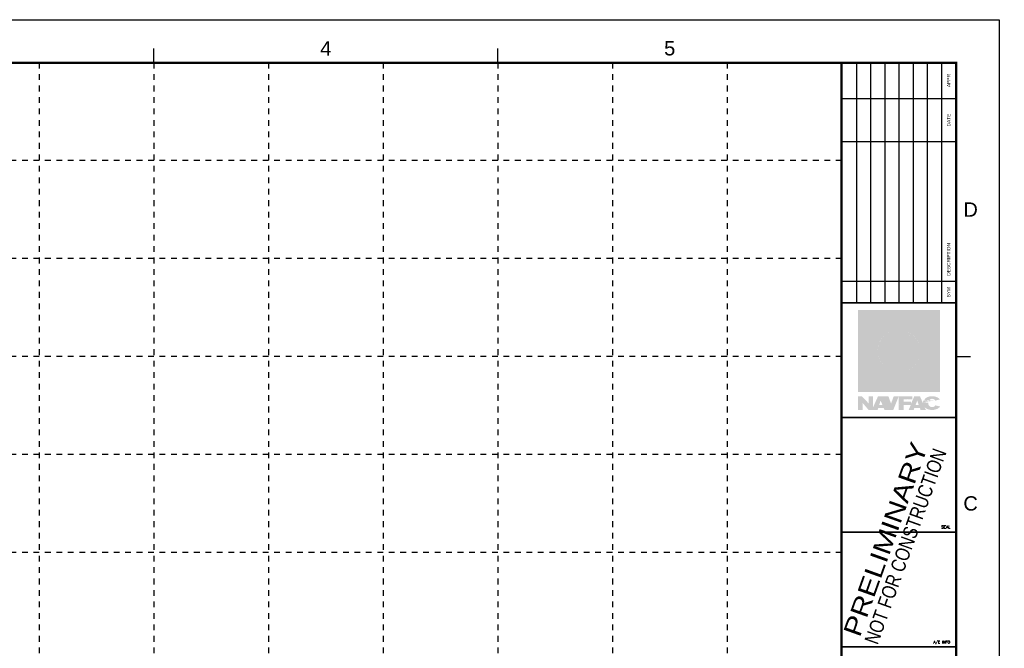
# Model space of a CAD drawing. Header units: inches. Extents: x 0 to 34.1, y 0 to 22.
# Tile 4 of 4: x 16.9 to 34.1, y 11 to 22. Entities that reach past the tile are written whole.
import ezdxf
from ezdxf.enums import TextEntityAlignment as Align

# ---------------------------------------------------------------- set-up
doc = ezdxf.new("R2010")
doc.units = ezdxf.units.IN
doc.header["$MEASUREMENT"] = 0
doc.linetypes.add('DEMO8', pattern=[0.09375, 0.03125, -0.0625])
for name, color, linetype in [('G-ANNO-TTLB', 7, 'Continuous'), ('G-ANNO-TTLB-GRID', 8, 'DEMO8'), ('G-ANNO-TTLB-LABL', 2, 'Continuous'), ('G-ANNO-TTLB-SEAL', 150, 'Continuous')]:
    doc.layers.add(name, color=color, linetype=linetype)
doc.layers.add('G-ANNO-TTLB-NPLT', color=2, linetype='Continuous', plot=False)
doc.styles.add('ROMANS', font='ROMANS.shx', dxfattribs={"width": 0.8})
doc.styles.add('Stamp', font='swissk.ttf', dxfattribs={"width": 0.8})
doc.styles.add('Text', font='arial.ttf', dxfattribs={"width": 0.8})

# ---------------------------------------------------------------- blocks, each defined once
blk = doc.blocks.new('NAVFAC')
at = {"layer": 'G-ANNO-TTLB-SEAL'}
h = blk.add_hatch(color=140, dxfattribs=at)
h.paths.add_polyline_path([(0.325, 0.485), (1.675, 0.485), (1.675, 1.835), (0.325, 1.835)], flags=16)
h.paths.add_polyline_path([(0.285, 0.445), (1.715, 0.445), (1.715, 1.875), (0.285, 1.875)])
edge = h.paths.add_edge_path()
edge.add_line((0, 0.445), (2.838, 0.445))
h = blk.add_hatch(color=40, dxfattribs=at)
h.paths.add_polyline_path([(0.325, 1.53), (0.325, 1.49), (0.833, 1.49, 0.268012), (0.631, 1.18), (0.325, 1.18), (0.325, 1.14), (0.631, 1.14, 0.268012), (0.833, 0.83), (0.325, 0.83), (0.325, 0.79), (0.98, 0.79), (0.98, 0.485), (1.02, 0.485), (1.02, 0.79), (1.36, 0.79), (1.36, 0.83), (1.167, 0.83, 0.268012), (1.369, 1.14), (1.675, 1.14), (1.675, 1.18), (1.369, 1.18, 0.268012), (1.167, 1.49), (1.36, 1.49), (1.36, 1.53), (1.02, 1.53), (1.02, 1.835), (0.98, 1.835), (0.98, 1.53)])
h.paths.add_polyline_path([(0.98, 1.489), (0.98, 1.18), (0.671, 1.18, -0.37912)], flags=16)
h.paths.add_polyline_path([(1.02, 1.489, -0.37912), (1.329, 1.18), (1.02, 1.18)], flags=16)
h.paths.add_polyline_path([(0.98, 1.14), (0.671, 1.14, 0.37912), (0.98, 0.831)], flags=17)
h.paths.add_polyline_path([(1.02, 1.14), (1.02, 0.831, 0.37912), (1.329, 1.14)], flags=17)
h = blk.add_hatch(color=166, dxfattribs=at)
h.paths.add_polyline_path([(0.831, 1.6, 0.055272), (0.325, 1.726), (0.325, 1.53), (0.798, 1.53, 0.019755)])
h.paths.add_polyline_path([(0.776, 1.49), (0.325, 1.49), (0.325, 1.28, -0.049243), (0.501, 1.184, 0.071138), (0.7, 1.377, -0.013278), (0.712, 1.392, 0.029969)])
h.paths.add_polyline_path([(0.325, 1.236), (0.325, 1.18), (0.433, 1.18, 0.031281)])
h.paths.add_polyline_path([(0.433, 1.14), (0.325, 1.14), (0.325, 1.084, 0.031281)])
h.paths.add_polyline_path([(0.501, 1.136, -0.049243), (0.325, 1.04), (0.325, 0.83), (0.776, 0.83, 0.029969), (0.712, 0.928, -0.013278), (0.7, 0.943, 0.071138)])
h.paths.add_polyline_path([(0.798, 0.79), (0.325, 0.79), (0.325, 0.594, 0.055272), (0.831, 0.72, 0.019755)])
h.paths.add_polyline_path([(0.98, 0.737, -0.0711), (0.325, 0.554), (0.325, 0.485), (0.98, 0.485)])
h.paths.add_polyline_path([(0.98, 0.781), (0.98, 0.79), (0.843, 0.79, -0.015048), (0.868, 0.734, 0.012843)])
h.paths.add_polyline_path([(1.675, 1.14), (1.607, 1.14, -0.053046), (1.193, 0.844, -0.01966), (1.167, 0.83), (1.36, 0.83), (1.36, 0.79), (1.091, 0.79, -0.008244), (1.02, 0.755), (1.02, 0.485), (1.675, 0.485)])
h.paths.add_polyline_path([(1.546, 1.14), (1.369, 1.14, -0.125067), (1.315, 0.966, 0.030573)], flags=17)
h.paths.add_polyline_path([(1.329, 1.14), (1.02, 1.14), (1.02, 0.831, 0.37912)])
h.paths.add_polyline_path([(1.315, 1.354, -0.125067), (1.369, 1.18), (1.546, 1.18, 0.030573)])
h.paths.add_polyline_path([(1.172, 1.441, 0.00288), (1.149, 1.455, 0.10202), (1.02, 1.489), (1.02, 1.18), (1.329, 1.18, 0.244788)], flags=17)
h.paths.add_polyline_path([(1.675, 1.835), (1.02, 1.835), (1.02, 1.565, -0.008244), (1.091, 1.53), (1.36, 1.53), (1.36, 1.49), (1.167, 1.49, -0.01966), (1.193, 1.476, -0.053046), (1.607, 1.18), (1.675, 1.18)])
h.paths.add_polyline_path([(0.868, 1.586, -0.015048), (0.843, 1.53), (0.98, 1.53), (0.98, 1.539, 0.012843)])
h.paths.add_polyline_path([(0.641, 1.251, -0.026302), (0.561, 1.18), (0.631, 1.18, -0.048514)])
h.paths.add_polyline_path([(0.631, 1.14), (0.561, 1.14, -0.026302), (0.641, 1.069, -0.048514)])
h.paths.add_polyline_path([(0.833, 1.49), (0.822, 1.49, -0.00226), (0.818, 1.482, -0.011518)])
h.paths.add_polyline_path([(0.818, 0.838, -0.00226), (0.822, 0.83), (0.833, 0.83, -0.011518)])
h.paths.add_polyline_path([(0.98, 1.835), (0.325, 1.835), (0.325, 1.766, -0.0711), (0.98, 1.583)])
h.paths.add_polyline_path([(0.98, 1.489, 0.37912), (0.671, 1.18), (0.98, 1.18)])
h.paths.add_polyline_path([(0.98, 1.14), (0.671, 1.14, 0.37912), (0.98, 0.831)])
h = blk.add_hatch(color=143, dxfattribs=at)
h.paths.add_polyline_path([(0.325, 1.766), (0.325, 1.726, -0.055272), (0.831, 1.6, -0.019755), (0.798, 1.53), (0.843, 1.53, 0.015048), (0.868, 1.586, -0.012843), (0.98, 1.539), (0.98, 1.583, 0.0711)])
h.paths.add_polyline_path([(0.501, 1.184, 0.049243), (0.325, 1.28), (0.325, 1.236, -0.031281), (0.433, 1.18), (0.561, 1.18, 0.026302), (0.641, 1.251, -0.094574), (0.7, 1.377, -0.071138)])
h.paths.add_polyline_path([(0.325, 1.084), (0.325, 1.04, 0.049243), (0.501, 1.136, -0.071138), (0.7, 0.943, -0.094574), (0.641, 1.069, 0.026302), (0.561, 1.14), (0.433, 1.14, -0.031281)])
h.paths.add_polyline_path([(0.712, 1.392, -0.094574), (0.818, 1.482, 0.00226), (0.822, 1.49), (0.776, 1.49, -0.029969)])
h.paths.add_polyline_path([(0.776, 0.83), (0.822, 0.83, 0.00226), (0.818, 0.838, -0.094574), (0.712, 0.928, -0.029969)])
h.paths.add_polyline_path([(0.831, 0.72, -0.055272), (0.325, 0.594), (0.325, 0.554, 0.0711), (0.98, 0.737), (0.98, 0.781, -0.012843), (0.868, 0.734, 0.015048), (0.843, 0.79), (0.798, 0.79, -0.019755)])
h.paths.add_polyline_path([(1.091, 0.79), (1.02, 0.79), (1.02, 0.755, 0.008244)])
h.paths.add_polyline_path([(1.02, 1.565), (1.02, 1.53), (1.091, 1.53, 0.008244)])
h.paths.add_polyline_path([(1.546, 1.18), (1.607, 1.18, 0.053046), (1.193, 1.476, -0.118327), (1.315, 1.354, -0.030573)])
h.paths.add_polyline_path([(1.315, 0.966, -0.118327), (1.193, 0.844, 0.053046), (1.607, 1.14), (1.546, 1.14, -0.030573)])
h = blk.add_hatch(color=166, dxfattribs=at)
h.paths.add_polyline_path([(0.549, 0.37), (0.47, 0.37), (0.47, 0.246), (0.353, 0.37), (0.285, 0.37), (0.285, 0.13), (0.369, 0.13), (0.369, 0.25), (0.47, 0.13), (0.549, 0.13, -0.067631), (0.853, 0.268), (0.815, 0.37), (0.635, 0.37), (0.549, 0.178)])
h.paths.add_polyline_path([(0.656, 0.219), (0.681, 0.293), (0.711, 0.219)], flags=16)
h.paths.add_polyline_path([(0.996, 0.37), (0.909, 0.37), (0.874, 0.274, -0.019284), (0.967, 0.296)])
h.paths.add_polyline_path([(1.234, 0.37), (0.996, 0.37), (0.996, 0.302, -0.048177), (1.234, 0.32)])
h.paths.add_polyline_path([(0.932, 0.208, 0.041487), (0.748, 0.13), (0.901, 0.13)])
edge = h.paths.add_edge_path()
edge.add_line((1.083, 0.219), (1.206, 0.219))
edge.add_line((1.206, 0.219), (1.17, 0.13))
edge.add_line((1.17, 0.13), (1.258, 0.13))
edge.add_line((1.258, 0.13), (1.267, 0.164))
edge.add_line((1.267, 0.164), (1.366, 0.164))
edge.add_line((1.366, 0.164), (1.376, 0.13))
edge.add_line((1.376, 0.13), (1.47, 0.13))
edge.add_line((1.47, 0.13), (1.449, 0.178))
edge.add_ellipse((1.579, 0.25), major_axis=(-0.162, 0), ratio=0.742988, start_angle=396.8416, end_angle=450)
edge.add_ellipse((1.579, 0.25), major_axis=(-0.162, 0), ratio=0.742988, start_angle=450, end_angle=509.8272)
edge.add_line((1.718, 0.19), (1.636, 0.211))
edge.add_ellipse((1.579, 0.252), major_axis=(0, 0.0731), ratio=0.952951, start_angle=448.8755, end_angle=595.5772, ccw=False)
edge.add_arc((1.312, -0.936), 1.206, 80.5844, 84.9256)
edge.add_ellipse((1.579, 0.25), major_axis=(-0.162, 0), ratio=0.742988, start_angle=352.8017, end_angle=358.8822)
edge.add_line((1.417, 0.252), (1.411, 0.266))
edge.add_arc((1.312, -0.936), 1.206, 85.2598, 89.2852)
edge.add_line((1.327, 0.27), (1.345, 0.219))
edge.add_line((1.345, 0.219), (1.291, 0.219))
edge.add_line((1.291, 0.219), (1.31, 0.27))
edge.add_arc((1.312, -0.936), 1.206, 90.0972, 94.2112)
edge.add_line((1.223, 0.267), (1.212, 0.241))
edge.add_line((1.212, 0.241), (1.212, 0.266))
edge.add_arc((1.312, -0.936), 1.206, 94.7339, 105.153)
edge.add_line((0.996, 0.228), (0.996, 0.13))
edge.add_line((0.996, 0.13), (1.083, 0.13))
edge.add_line((1.083, 0.13), (1.083, 0.219))
h.paths.add_polyline_path([(1.366, 0.37), (1.267, 0.37), (1.246, 0.319, -0.030032), (1.394, 0.306)])
edge = h.paths.add_edge_path()
edge.add_ellipse((1.579, 0.25), major_axis=(-0.162, 0), ratio=0.742988, start_angle=212.0933, end_angle=335.5288)
edge.add_arc((1.208, -0.92), 1.24, 75.6837, 79.6232, ccw=False)
edge.add_ellipse((1.579, 0.252), major_axis=(0, 0.0731), ratio=0.952951, start_angle=304.4228, end_angle=426.2683, ccw=False)
edge.add_line((1.636, 0.293), (1.715, 0.314))
h = blk.add_hatch(color=140, dxfattribs=at)
h.paths.add_polyline_path([(0.967, 0.296, 0.019284), (0.874, 0.274), (0.862, 0.242), (0.853, 0.268, 0.067631), (0.549, 0.13), (0.627, 0.13), (0.638, 0.164), (0.734, 0.164), (0.748, 0.13, -0.041487), (0.932, 0.208)])
h.paths.add_polyline_path([(1.083, 0.314, 0.017609), (0.996, 0.302), (0.996, 0.228, -0.045493), (1.212, 0.266), (1.212, 0.277), (1.083, 0.277)])
h.paths.add_polyline_path([(1.234, 0.32, 0.030542), (1.083, 0.314), (1.234, 0.314)])
h.paths.add_polyline_path([(1.318, 0.293), (1.327, 0.27, -0.017566), (1.411, 0.266), (1.394, 0.306, 0.030032), (1.246, 0.319), (1.223, 0.267, -0.017952), (1.31, 0.27)])
edge = h.paths.add_edge_path()
edge.add_arc((1.208, -0.92), 1.24, 75.6837, 79.6232)
edge.add_ellipse((1.579, 0.25), major_axis=(-0.162, 0), ratio=0.742988, start_angle=335.5288, end_angle=352.8017)
edge.add_arc((1.312, -0.936), 1.206, 80.5844, 84.9256, ccw=False)
edge.add_ellipse((1.579, 0.252), major_axis=(0, 0.0731), ratio=0.952951, start_angle=426.2683, end_angle=448.8755, ccw=False)
at = {"layer": 'Defpoints'}
blk.add_lwpolyline([(0, 0), (2, 0), (2, 2), (0, 2)], close=True, dxfattribs=at)
blk = doc.blocks.new('NFM_SHEET_BORDER')
at = {"layer": 'Defpoints'}
blk.add_point((34, 22), dxfattribs=at)
at = {"layer": 'G-ANNO-TTLB', "color": 173}
for p, q in [((19.25, 21.25), (19.25, 21.499)), ((25.25, 21.25), (25.25, 21.499)), ((33.25, 16.125), (33.5, 16.125))]:
    blk.add_line(p, q, dxfattribs=at)
at = {"layer": 'G-ANNO-TTLB', "color": 6, "const_width": 0.04}
blk.add_lwpolyline([(1.25, 21.25), (33.25, 21.25), (33.25, 0.75), (1.25, 0.75)], close=True, dxfattribs=at)
blk.add_lwpolyline([(31.25, 21.25), (31.25, 0.75)], dxfattribs=at)
at = {"layer": 'G-ANNO-TTLB', "color": 3, "const_width": 0.028}
for points in [[(31.25, 15.062), (33.25, 15.062)], [(33.25, 13.062), (31.25, 13.062)], [(33.25, 11.062), (31.25, 11.062)]]:
    blk.add_lwpolyline(points, dxfattribs=at)
at = {"layer": 'G-ANNO-TTLB-GRID'}
for p, q in [((17.25, 21.25), (17.25, 0.75)), ((19.25, 21.25), (19.25, 0.75)), ((21.25, 21.25), (21.25, 0.75)), ((23.25, 21.25), (23.25, 0.75)), ((25.25, 21.25), (25.25, 0.75)), ((27.25, 21.25), (27.25, 0.75)), ((29.25, 21.25), (29.25, 0.75)), ((31.25, 19.542), (1.25, 19.542)), ((31.25, 17.833), (1.25, 17.833)), ((31.25, 16.125), (1.25, 16.125)), ((31.25, 14.417), (1.25, 14.417)), ((31.25, 12.708), (1.25, 12.708))]:
    blk.add_line(p, q, dxfattribs=at)
at = {"layer": 'G-ANNO-TTLB-LABL'}
for p, q in [((31.507, 21.25), (31.507, 17.062)), ((31.755, 21.25), (31.755, 17.062)), ((32.002, 21.25), (32.002, 17.062)), ((32.25, 21.25), (32.25, 17.062)), ((32.498, 21.25), (32.498, 17.062)), ((32.745, 21.25), (32.745, 17.062)), ((32.993, 21.25), (32.993, 17.062)), ((31.25, 20.625), (33.25, 20.625)), ((31.25, 19.875), (33.25, 19.875)), ((31.25, 17.438), (33.25, 17.438))]:
    blk.add_line(p, q, dxfattribs=at)
at = {"layer": 'G-ANNO-TTLB-LABL', "color": 3, "const_width": 0.028}
blk.add_lwpolyline([(33.25, 17.062), (31.25, 17.062)], dxfattribs=at)
at = {"layer": 'G-ANNO-TTLB-NPLT'}
blk.add_lwpolyline([(0, 0), (0, 22), (34, 22), (34, 0)], close=True, dxfattribs=at)
blk.add_blockref('NAVFAC', (31.25, 15.062))
at = {"layer": 'G-ANNO-TTLB', "color": 132, "style": 'Text'}
for s, p in [('4', (22.25, 21.5)), ('5', (28.25, 21.5)), ('D', (33.5, 18.688)), ('C', (33.5, 13.562))]:
    blk.add_text(s, height=0.25, dxfattribs=at).set_placement(p, align=Align.MIDDLE)
at = {"layer": 'G-ANNO-TTLB', "color": 1, "style": 'ROMANS'}
for s, height, p in [('SEAL', 0.0497, (32.989, 13.127)), ('A/E INFO', 0.0469, (32.851, 11.12))]:
    blk.add_text(s, height=height, rotation=0.0001, dxfattribs=at).set_placement(p)
at = {"layer": 'G-ANNO-TTLB-LABL', "style": 'Text'}
for s, p in [('APPR', (33.116, 20.938)), ('DATE', (33.116, 20.25)), ('DESCRIPTION', (33.116, 17.819)), ('SYM', (33.116, 17.247))]:
    blk.add_text(s, height=0.0596, rotation=90.0001, dxfattribs=at).set_placement(p, align=Align.MIDDLE)

msp = doc.modelspace()

# ---------------------------------------------------------------- block references
msp.add_blockref('NFM_SHEET_BORDER', (0, 0))

# ---------------------------------------------------------------- texts
at = {"layer": 'G-ANNO-TTLB-NPLT', "style": 'Stamp'}
for s, height, width, p in [('PRELIMINARY', 0.3125, 1.2, (31.566, 11.213)), ('NOT FOR CONSTRUCTION', 0.25, 0.8, (31.878, 11.084))]:
    msp.add_text(s, height=height, rotation=70.3425, dxfattribs=dict(at, width=width)).set_placement(p)

doc.saveas('drawing.dxf')
